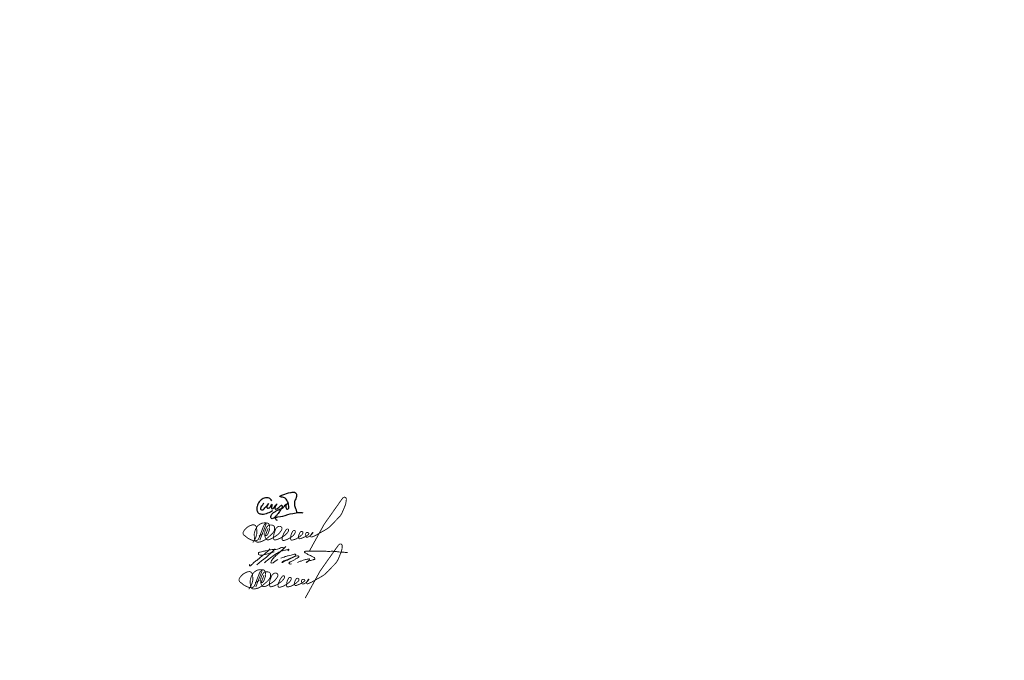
# Model space of a CAD drawing. Header units: millimetres. Extents: x 0 to 1260, y 0 to 297.
# Tile 101 of 104: x 854 to 1057, y 0 to 132. Entities that reach past the tile are written whole.
import ezdxf

# ---------------------------------------------------------------- set-up
doc = ezdxf.new("R2010")
doc.units = ezdxf.units.MM
doc.linetypes.add('K5LT32770', pattern=[0])
doc.linetypes.add('K5LT_THIN', pattern=[0])
doc.layers.add('Системный слой', color=7, linetype='Continuous')

# ---------------------------------------------------------------- blocks, each defined once
blk = doc.blocks.new('U76')
at = {"layer": 'Системный слой', "color": 7, "linetype": 'K5LT32770', "lineweight": 30}
for points, knots in [([(903.91, 32.44), (903.83, 32.26), (903.73, 32.09), (903.63, 31.92), (903.54, 31.79), (903.39, 31.68), (903.35, 31.54), (903.32, 31.44), (903.3, 31.3), (903.34, 31.21), (903.37, 31.15), (903.43, 31.07), (903.49, 31.05), (903.59, 31), (903.74, 31.07), (903.85, 31.11), (904, 31.18), (904.1, 31.35), (904.22, 31.48), (904.5, 31.76), (905.09, 32.48), (905, 32.35), (904.97, 32.3), (904.75, 32.1), (904.69, 31.94), (904.64, 31.82), (904.56, 31.67), (904.6, 31.56), (904.63, 31.5), (904.7, 31.42), (904.76, 31.39), (904.85, 31.36), (904.98, 31.43), (905.08, 31.48), (905.36, 31.6), (905.63, 32.32), (905.67, 32.22), (905.69, 32.16), (905.58, 31.84), (905.57, 31.65), (905.57, 31.54), (905.53, 31.37), (905.59, 31.32), (905.65, 31.28), (905.82, 31.32), (905.91, 31.37), (905.98, 31.41), (906.03, 31.49), (906.09, 31.55), (906.33, 31.78), (906.74, 32.38), (906.73, 32.33), (906.73, 32.3), (906.37, 31.92), (906.32, 31.67), (906.3, 31.56), (906.25, 31.41), (906.3, 31.32), (906.34, 31.26), (906.44, 31.2), (906.5, 31.19), (906.63, 31.16), (906.77, 31.32), (906.89, 31.4), (907.04, 31.51), (907.17, 31.66), (907.31, 31.78), (907.39, 31.84), (907.46, 31.92), (907.55, 31.97), (907.59, 31.99), (907.65, 32.03), (907.69, 32.03), (907.75, 32.02), (907.77, 31.85), (907.77, 31.76), (907.79, 31.58), (907.63, 31.41), (907.54, 31.24), (907.42, 31), (907.26, 30.78), (907.11, 30.56), (906.89, 30.25), (906.69, 29.92), (906.41, 29.67), (906.24, 29.52), (906.08, 29.3), (905.87, 29.27), (905.78, 29.25), (905.65, 29.23), (905.58, 29.28), (905.52, 29.32), (905.49, 29.42), (905.47, 29.5), (905.45, 29.62), (905.48, 29.77), (905.52, 29.89), (905.59, 30.1), (905.75, 30.28), (905.91, 30.43), (906.05, 30.56), (906.22, 30.66), (906.39, 30.76), (906.59, 30.88), (906.8, 30.98), (907.01, 31.08), (907.12, 31.14), (907.23, 31.2), (907.34, 31.25), (907.49, 31.31), (907.68, 31.31), (907.81, 31.4), (907.92, 31.47), (908, 31.59), (908.1, 31.68), (908.33, 31.9), (908.51, 32.22), (908.8, 32.34), (908.84, 32.36), (908.92, 32.39), (908.93, 32.39), (908.94, 32.39), (908.82, 32.32), (908.77, 32.28), (908.72, 32.23), (908.65, 32.19), (908.61, 32.13), (908.54, 32.04), (908.52, 31.9), (908.51, 31.79), (908.51, 31.66), (908.54, 31.53), (908.6, 31.42), (908.64, 31.35), (908.68, 31.26), (908.74, 31.23), (908.82, 31.19), (908.98, 31.23), (909.05, 31.29), (909.13, 31.35), (909.16, 31.49), (909.18, 31.6), (909.21, 31.77), (909.14, 31.95), (909.11, 32.11), (909.08, 32.26), (909.05, 32.41), (908.99, 32.56), (908.93, 32.73), (908.83, 32.89), (908.73, 33.06), (908.66, 33.18), (908.6, 33.35), (908.48, 33.43), (908.42, 33.48), (908.33, 33.5), (908.25, 33.54), (908.12, 33.59), (907.99, 33.63), (907.85, 33.67), (907.72, 33.71), (907.58, 33.74), (907.45, 33.79), (907.38, 33.81), (907.26, 33.83), (907.25, 33.86), (907.24, 33.9), (907.39, 33.95), (907.47, 33.99), (907.61, 34.07), (907.78, 34.12), (907.94, 34.18), (908.43, 34.37), (908.94, 34.55), (909.47, 34.65), (909.69, 34.69), (909.94, 34.79), (910.16, 34.75), (910.28, 34.72), (910.42, 34.68), (910.52, 34.6), (910.62, 34.53), (910.73, 34.43), (910.76, 34.31), (910.8, 34.21), (910.76, 34.08), (910.74, 33.97), (910.72, 33.75), (910.68, 33.53), (910.59, 33.32), (910.53, 33.19), (910.41, 33.08), (910.37, 32.94), (910.34, 32.84), (910.34, 32.73), (910.33, 32.62), (910.32, 32.49), (910.3, 32.35), (910.3, 32.22), (910.31, 32.06), (910.35, 31.9), (910.39, 31.75), (910.42, 31.62), (910.48, 31.5), (910.52, 31.38), (910.56, 31.28), (910.6, 31.18), (910.64, 31.07), (910.67, 30.98), (910.7, 30.89), (910.72, 30.8), (910.73, 30.7), (910.73, 30.61), (910.72, 30.52)], [0, 0, 0, 0, 1, 1, 1, 2, 2, 2, 3, 3, 3, 4, 4, 4, 5, 5, 5, 6, 6, 6, 7, 7, 7, 8, 8, 8, 9, 9, 9, 10, 10, 10, 11, 11, 11, 12, 12, 12, 13, 13, 13, 14, 14, 14, 15, 15, 15, 16, 16, 16, 17, 17, 17, 18, 18, 18, 19, 19, 19, 20, 20, 20, 21, 21, 21, 22, 22, 22, 23, 23, 23, 24, 24, 24, 25, 25, 25, 26, 26, 26, 27, 27, 27, 28, 28, 28, 29, 29, 29, 30, 30, 30, 31, 31, 31, 32, 32, 32, 33, 33, 33, 34, 34, 34, 35, 35, 35, 36, 36, 36, 37, 37, 37, 38, 38, 38, 39, 39, 39, 40, 40, 40, 41, 41, 41, 42, 42, 42, 43, 43, 43, 44, 44, 44, 45, 45, 45, 46, 46, 46, 47, 47, 47, 48, 48, 48, 49, 49, 49, 50, 50, 50, 51, 51, 51, 52, 52, 52, 53, 53, 53, 54, 54, 54, 55, 55, 55, 56, 56, 56, 57, 57, 57, 58, 58, 58, 59, 59, 59, 60, 60, 60, 61, 61, 61, 62, 62, 62, 63, 63, 63, 64, 64, 64, 65, 65, 65, 66, 66, 66, 67, 67, 67, 68, 68, 68, 69, 69, 69, 70, 70, 70, 71, 71, 71, 71]), ([(905.65, 32.93), (905.57, 33.09), (905.48, 33.21), (905.36, 33.31), (905.2, 33.45), (904.97, 33.53), (904.76, 33.56), (904.48, 33.61), (904.15, 33.55), (903.89, 33.44), (903.57, 33.3), (903.29, 33), (903.07, 32.72), (902.87, 32.45), (902.69, 32.12), (902.62, 31.79), (902.56, 31.54), (902.53, 31.26), (902.58, 31.02), (902.63, 30.8), (902.71, 30.53), (902.87, 30.39), (903.04, 30.24), (903.35, 30.22), (903.59, 30.2), (904, 30.16), (904.44, 30.3), (904.83, 30.43), (905.18, 30.55), (905.52, 30.71), (905.84, 30.91)], [0, 0, 0, 0, 1, 1, 1, 2, 2, 2, 3, 3, 3, 4, 4, 4, 5, 5, 5, 6, 6, 6, 7, 7, 7, 8, 8, 8, 9, 9, 9, 10, 10, 10, 10]), ([(906.81, 28.85), (906.57, 29.02), (906.43, 29.17), (906.38, 29.3), (906.25, 29.61), (907.38, 29.63), (907.89, 29.78), (908.58, 29.98), (909.28, 30.2), (909.98, 30.33), (910.42, 30.42), (910.86, 30.53), (911.3, 30.54), (911.55, 30.54), (911.79, 30.52), (912.04, 30.49)], [0, 0, 0, 0, 1, 1, 1, 2, 2, 2, 3, 3, 3, 4, 4, 4, 5, 5, 5, 5])]:
    blk.add_open_spline(points, degree=3, knots=knots, dxfattribs=at)
blk = doc.blocks.new('U77')
at = {"layer": 'Системный слой', "color": 7, "linetype": 'K5LT_THIN', "const_width": 0.18}
for points in [[(904.05, 17.59), (903.67, 16.63), (903.59, 16.45), (903.53, 16.24), (903.53, 16.16), (903.53, 16.09), (903.58, 16.06), (903.69, 16.07), (903.8, 16.18), (903.95, 16.35), (904.02, 16.49), (904.07, 16.6), (904.34, 17.37), (904.38, 17.64), (904.36, 17.91), (904.29, 18.28), (904.21, 18.45), (904.09, 18.59), (903.91, 18.68), (903.61, 18.72), (903.32, 18.72), (903, 18.7), (902.7, 18.63), (902.51, 18.55), (902.24, 18.37), (901.95, 18.16), (901.8, 17.98), (901.62, 17.68), (901.46, 17.41), (901.32, 17.02), (901.22, 16.69), (901.18, 16.35), (901.2, 15.84), (901.25, 15.4), (901.36, 15.03), (901.48, 14.89), (901.67, 14.77), (901.85, 14.73), (902.01, 14.73), (902.26, 14.77), (902.54, 14.83), (902.77, 14.9), (902.95, 14.99), (903.21, 15.11), (903.53, 15.3), (903.64, 15.39), (903.74, 15.48), (903.95, 15.65), (904.58, 16.18), (904.82, 16.41), (905.05, 16.68), (905.25, 16.97), (905.33, 17.16), (905.37, 17.41), (905.39, 17.66), (905.37, 17.82), (905.32, 17.98), (905.19, 18.12), (905.05, 18.21), (904.84, 18.26), (904.7, 18.28), (904.43, 18.28), (904.3, 18.28), (904.26, 18.28), (904.21, 18.27), (904.17, 18.25), (904.12, 18.23), (904.09, 18.2), (904, 18.12), (903.93, 18.03), (903.82, 17.89), (903.71, 17.73), (903.62, 17.56), (903.54, 17.39), (903.43, 17.08), (903.36, 16.84), (903.33, 16.59), (903.35, 16.15), (903.4, 15.93), (903.48, 15.67), (903.55, 15.52), (903.63, 15.42), (903.69, 15.33), (903.74, 15.29), (903.82, 15.25), (903.86, 15.24), (903.94, 15.22), (904.01, 15.22), (904.12, 15.22), (904.23, 15.25), (904.41, 15.3), (904.99, 15.6), (905.81, 16.11), (906.1, 16.35), (906.3, 16.55), (906.54, 16.83), (906.76, 17.15), (906.88, 17.36), (906.9, 17.41), (906.92, 17.48), (906.91, 17.56), (906.9, 17.63), (906.88, 17.72), (906.83, 17.81), (906.79, 17.87), (906.7, 17.95), (906.64, 17.98), (906.55, 18.01), (906.48, 18.02), (906.39, 18.02), (906.27, 18.01), (906.18, 17.98), (906.1, 17.95), (906.03, 17.91), (905.89, 17.81), (905.76, 17.69), (905.68, 17.58), (905.63, 17.48), (905.51, 17.23), (905.43, 16.98), (905.28, 16.57), (905.22, 16.3), (905.18, 16.03), (905.17, 15.7), (905.18, 15.55), (905.2, 15.42), (905.23, 15.33), (905.26, 15.28), (905.3, 15.23), (905.34, 15.2), (905.4, 15.19), (905.48, 15.18), (905.57, 15.2), (906.12, 15.37), (906.73, 15.64), (907.51, 16.16), (907.75, 16.38), (907.98, 16.63), (908.19, 16.92), (908.26, 17.1), (908.26, 17.23), (908.26, 17.29), (908.25, 17.34), (908.24, 17.36), (908.22, 17.39), (908.18, 17.42), (908.14, 17.45), (908.11, 17.46), (908.07, 17.47), (908, 17.46), (907.93, 17.43), (907.86, 17.39), (907.8, 17.34), (907.73, 17.25), (907.62, 17.1), (907.5, 16.91), (907.38, 16.73), (907.27, 16.5), (907.14, 16.22), (907.03, 15.98), (906.97, 15.81), (906.93, 15.57), (906.93, 15.38), (906.95, 15.21), (906.98, 15.18), (907.04, 15.12), (907.08, 15.1), (907.14, 15.08), (907.22, 15.08), (907.33, 15.09), (907.44, 15.12), (907.93, 15.28), (908.26, 15.44), (908.76, 15.74), (909.09, 15.98), (909.26, 16.14), (909.42, 16.33), (909.57, 16.55), (909.64, 16.69), (909.66, 16.82), (909.67, 16.91), (909.66, 16.96), (909.64, 17.02), (909.6, 17.07), (909.53, 17.12), (909.48, 17.13), (909.39, 17.13), (909.33, 17.13), (909.26, 17.1), (909.21, 17.07), (909.17, 17.04), (909.11, 16.97), (909.05, 16.87), (908.98, 16.73), (908.87, 16.5), (908.81, 16.33), (908.74, 16.09), (908.71, 15.83), (908.68, 15.6), (908.69, 15.46), (908.7, 15.39), (908.72, 15.33), (908.74, 15.28), (908.75, 15.23), (908.8, 15.18), (908.92, 15.15), (909.09, 15.17), (909.51, 15.28), (909.82, 15.41), (910.36, 15.71), (910.66, 15.94), (910.91, 16.17), (911.14, 16.38), (911.21, 16.51), (911.22, 16.72), (911.21, 16.82), (911.19, 16.87), (911.13, 16.92), (911.02, 16.94), (910.93, 16.95), (910.86, 16.94), (910.79, 16.92), (910.74, 16.89), (910.68, 16.81), (910.6, 16.69), (910.49, 16.48), (910.4, 16.25), (910.35, 16.08), (910.3, 15.92), (910.28, 15.78), (910.28, 15.72), (910.29, 15.65), (910.32, 15.61), (910.4, 15.52), (910.48, 15.46), (910.56, 15.44), (910.73, 15.47), (910.99, 15.57), (911.43, 15.75), (911.77, 15.91), (912.04, 16.08), (912.25, 16.23), (912.41, 16.38), (912.46, 16.47), (912.46, 16.54), (912.42, 16.61), (912.38, 16.65), (912.31, 16.69), (912.22, 16.72), (912.11, 16.73), (912.04, 16.72), (911.98, 16.72), (911.91, 16.68), (911.83, 16.57), (911.8, 16.49), (911.78, 16.37), (911.78, 16.27), (911.8, 16.13), (911.81, 15.99), (911.84, 15.91), (911.86, 15.84), (911.89, 15.81), (911.92, 15.78), (911.99, 15.77), (912.13, 15.77), (912.28, 15.79), (912.44, 15.87), (912.58, 15.96), (912.76, 16.08), (912.92, 16.22), (913.07, 16.36), (913.26, 16.6), (913.29, 16.66), (913.31, 16.73), (913.28, 16.76), (913.23, 16.75), (913.18, 16.72), (913.11, 16.62), (913, 16.45), (912.88, 16.24), (912.84, 16.15), (912.82, 16), (912.83, 15.93), (912.86, 15.88), (912.88, 15.84), (912.92, 15.81), (912.96, 15.8), (913.03, 15.8), (913.1, 15.82), (913.38, 15.93), (913.9, 16.16), (914.55, 16.54), (915.72, 17.19), (916.34, 17.57), (916.75, 17.91), (917.35, 18.49), (918.04, 19.24), (918.89, 20.11), (919.27, 20.71), (919.74, 21.83), (919.95, 22.32), (920.08, 22.8), (920.16, 23.2), (920.18, 23.51), (920.18, 23.65), (920.14, 23.82), (920.06, 23.95), (919.93, 24.01), (919.79, 24.02), (919.69, 24), (919.6, 23.97), (919.48, 23.87), (919.4, 23.78), (919.23, 23.56), (916.51, 19.71), (916, 18.98), (915.54, 18.31), (912.55, 12.86)], [(903.66, 18.55), (903.48, 18.54), (903.41, 18.5), (903.27, 18.38), (903.14, 18.12), (902.74, 17.11), (902.24, 15.78), (902.04, 15.35), (901.91, 15.19), (901.6, 15.03), (901.46, 15), (901.25, 15), (900.99, 15.05), (900.74, 15.13), (900.45, 15.24), (900.21, 15.36), (899.99, 15.46), (899.79, 15.61), (899.59, 15.78), (899.37, 15.96), (899.14, 16.12), (898.99, 16.28), (898.92, 16.4), (898.87, 16.55), (898.88, 16.71), (898.94, 16.9), (899.06, 17.1), (899.4, 17.5), (899.72, 17.8), (900.08, 18.03), (900.52, 18.22), (900.8, 18.3), (900.98, 18.33), (901.07, 18.32), (901.17, 18.3), (901.31, 18.24), (901.42, 18.17), (901.53, 18.03), (901.63, 17.8), (901.69, 17.42), (901.72, 17.13), (901.74, 16.74), (901.72, 16.53), (901.66, 16.27), (901.58, 15.95), (901.49, 15.72), (901.34, 15.36), (901.21, 15.13), (900.89, 14.68)], [(903.66, 18.55), (902.34, 15.13)], [(902.17, 16.04), (903.08, 16.48)]]:
    blk.add_lwpolyline(points, dxfattribs=at)
blk = doc.blocks.new('U78')
at = {"layer": 'Системный слой', "color": 7, "linetype": 'K5LT_THIN', "lineweight": 18}
blk.add_arc((883.28, 46.09), 32.63, 306.1798, 315.028, dxfattribs=at)
for points, knots in [([(901.12, 19.82), (901.1, 19.78), (901.07, 19.71), (901.02, 19.57), (901.2, 19.43), (901.53, 19.74), (901.88, 20.18), (902.53, 20.61), (903.19, 21.19), (903.92, 21.76), (904.65, 22.37), (905.07, 22.79), (905.26, 22.99)], [0, 0, 0, 0, 0.113653, 0.254015, 0.376707, 0.660679, 1.362779, 2.210229, 2.931504, 4.015017, 4.972839, 5.797245, 5.797245, 5.797245, 5.797245]), ([(906.12, 22.38), (905.59, 22.24), (904.69, 22), (903.69, 21.69), (903.04, 21.69), (902.81, 22), (902.95, 22.34), (903.35, 22.37), (903.83, 22.51), (904.66, 22.63), (905.82, 22.95), (906.94, 22.83), (907.88, 23.46), (908.15, 23.11), (908.01, 23.06), (907.91, 23.02)], [0, 0, 0, 0, 1.640413, 2.788647, 3.181003, 3.475016, 3.785471, 4.050237, 4.604416, 5.320544, 6.566646, 8.105837, 8.942503, 9.016001, 9.262776, 9.262776, 9.262776, 9.262776]), ([(904.11, 20.14), (904.52, 20.48), (905.27, 21.1), (906.35, 21.87), (907.31, 22.49), (908.26, 22.68), (908.82, 22.88), (909.11, 22.93), (909.16, 22.9), (909.17, 22.82), (909.06, 22.75), (908.99, 22.67), (908.94, 22.61), (908.93, 22.59)], [0, 0, 0, 0, 1.600081, 2.884789, 3.999168, 4.989608, 5.748814, 5.808954, 5.844678, 5.9081, 6.008557, 6.193433, 6.246811, 6.246811, 6.246811, 6.246811]), ([(908.55, 23.5), (908.26, 23.21), (907.67, 22.64), (907.06, 22.1), (906.75, 21.82)], [0, 0, 0, 0, 1.224779, 2.458686, 2.458686, 2.458686, 2.458686]), ([(910.93, 20.2), (911.13, 20.29), (911.52, 20.46), (912.08, 20.65), (912.69, 20.85), (913.04, 20.9), (913.42, 20.99), (913.44, 20.82), (913.24, 20.71), (913.17, 20.43), (913.02, 20.28), (912.71, 20.18), (912.86, 20.4), (913.07, 20.45), (913.36, 20.59), (913.74, 20.62), (914.09, 20.75), (914.35, 20.81), (914.59, 20.83), (914.54, 21.08), (914.37, 21.27), (914.02, 21.41), (913.66, 21.64), (913.26, 21.79), (912.95, 21.96), (912.67, 22.08), (912.5, 22.21), (912.38, 22.34), (912.47, 22.53), (912.8, 22.49), (913.25, 22.54), (914.47, 22.5), (915.87, 22.57), (917.35, 22.48), (918.31, 22.54), (919.12, 22.44), (919.87, 22.33), (920.46, 22.33), (920.94, 22.27), (921.17, 22.25), (921.28, 22.24)], [0, 0, 0, 0, 0.64163, 1.29356, 1.794076, 2.471833, 2.611863, 2.671968, 2.913963, 3.1978, 3.472127, 3.65366, 3.783753, 4.022062, 4.337011, 4.71493, 5.169515, 5.417604, 5.569151, 5.768386, 5.982635, 6.339042, 6.859114, 7.263983, 7.608077, 7.940186, 8.151131, 8.270542, 8.429415, 8.641048, 9.147181, 9.852258, 12.263923, 13.365611, 14.28805, 15.131885, 15.811435, 16.555968, 16.916296, 17.247859, 17.247859, 17.247859, 17.247859]), ([(906.66, 21.79), (906.44, 21.56), (906.06, 21.18), (905.62, 20.7), (905.25, 19.65), (906.17, 20.31), (906.87, 20.82)], [0, 0, 0, 0, 0.943722, 1.596659, 2.060412, 3.620108, 3.620108, 3.620108, 3.620108]), ([(907.48, 21.09), (907.79, 21.2), (908.3, 21.38), (909.02, 21.59), (909.58, 21.73), (910.04, 21.88), (910.38, 21.96), (910.67, 21.81), (910.46, 21.48), (909.93, 21.24), (909.02, 20.72), (908.44, 20.57), (907.63, 20.07), (908.1, 20.65), (908.77, 20.69), (909.82, 21.27), (910.5, 21.52), (911.32, 21.59), (911.06, 21.11), (910.62, 21.06), (910.23, 20.59), (909.68, 20.46), (909.36, 20.25), (909.13, 20.06), (909.35, 19.8), (909.56, 19.87), (909.71, 19.93)], [0, 0, 0, 0, 0.990963, 1.623035, 2.227872, 2.723593, 3.088374, 3.278162, 3.505494, 3.99811, 5.147713, 6.302849, 6.633495, 6.869523, 7.817376, 8.903985, 10.181806, 10.436559, 10.772489, 11.221547, 11.804027, 12.456012, 12.832551, 13.028922, 13.203282, 13.634223, 13.634223, 13.634223, 13.634223])]:
    blk.add_open_spline(points, degree=3, knots=knots, dxfattribs=at)
blk = doc.blocks.new('U79')
at = {"layer": 'Системный слой', "color": 7, "linetype": 'K5LT_THIN', "const_width": 0.18}
for points in [[(904.89, 27.26), (904.51, 26.29), (904.43, 26.11), (904.37, 25.91), (904.36, 25.83), (904.37, 25.76), (904.42, 25.72), (904.53, 25.74), (904.64, 25.84), (904.79, 26.01), (904.86, 26.15), (904.91, 26.26), (905.18, 27.03), (905.21, 27.3), (905.2, 27.58), (905.13, 27.95), (905.05, 28.11), (904.92, 28.25), (904.74, 28.34), (904.44, 28.38), (904.16, 28.38), (903.84, 28.36), (903.54, 28.29), (903.35, 28.21), (903.08, 28.04), (902.79, 27.82), (902.64, 27.64), (902.45, 27.34), (902.3, 27.07), (902.16, 26.69), (902.05, 26.35), (902.01, 26.01), (902.04, 25.5), (902.08, 25.06), (902.2, 24.7), (902.32, 24.56), (902.51, 24.44), (902.69, 24.39), (902.84, 24.39), (903.1, 24.43), (903.38, 24.49), (903.61, 24.56), (903.79, 24.66), (904.04, 24.77), (904.37, 24.97), (904.48, 25.05), (904.58, 25.14), (904.79, 25.31), (905.42, 25.84), (905.65, 26.07), (905.89, 26.35), (906.09, 26.64), (906.17, 26.82), (906.21, 27.08), (906.23, 27.32), (906.2, 27.48), (906.16, 27.65), (906.03, 27.78), (905.88, 27.87), (905.68, 27.92), (905.54, 27.95), (905.27, 27.95), (905.14, 27.95), (905.1, 27.94), (905.04, 27.93), (905, 27.92), (904.95, 27.89), (904.92, 27.86), (904.84, 27.78), (904.77, 27.7), (904.65, 27.56), (904.55, 27.4), (904.46, 27.22), (904.38, 27.05), (904.27, 26.74), (904.19, 26.51), (904.17, 26.26), (904.19, 25.81), (904.24, 25.59), (904.31, 25.33), (904.39, 25.18), (904.46, 25.08), (904.53, 25), (904.58, 24.95), (904.65, 24.91), (904.7, 24.9), (904.78, 24.88), (904.85, 24.88), (904.96, 24.88), (905.07, 24.91), (905.25, 24.97), (905.82, 25.26), (906.65, 25.78), (906.94, 26.02), (907.14, 26.21), (907.38, 26.49), (907.6, 26.81), (907.72, 27.02), (907.74, 27.07), (907.75, 27.15), (907.75, 27.22), (907.74, 27.29), (907.71, 27.38), (907.67, 27.48), (907.62, 27.53), (907.53, 27.61), (907.47, 27.65), (907.39, 27.68), (907.31, 27.68), (907.23, 27.68), (907.11, 27.67), (907.02, 27.65), (906.93, 27.61), (906.86, 27.57), (906.73, 27.47), (906.6, 27.35), (906.52, 27.25), (906.46, 27.14), (906.35, 26.89), (906.27, 26.64), (906.12, 26.23), (906.06, 25.96), (906.02, 25.7), (906.01, 25.36), (906.01, 25.21), (906.04, 25.08), (906.07, 24.99), (906.09, 24.94), (906.14, 24.89), (906.18, 24.86), (906.23, 24.85), (906.31, 24.85), (906.41, 24.86), (906.96, 25.03), (907.56, 25.3), (908.35, 25.82), (908.59, 26.05), (908.81, 26.29), (909.03, 26.58), (909.1, 26.77), (909.1, 26.89), (909.1, 26.95), (909.09, 27), (909.08, 27.03), (909.05, 27.05), (909.02, 27.09), (908.98, 27.11), (908.94, 27.13), (908.91, 27.13), (908.84, 27.12), (908.77, 27.1), (908.7, 27.06), (908.64, 27), (908.57, 26.91), (908.46, 26.76), (908.34, 26.58), (908.22, 26.39), (908.1, 26.16), (907.98, 25.89), (907.86, 25.64), (907.81, 25.47), (907.77, 25.24), (907.77, 25.05), (907.79, 24.88), (907.82, 24.84), (907.87, 24.79), (907.91, 24.76), (907.98, 24.74), (908.06, 24.74), (908.17, 24.75), (908.28, 24.79), (908.77, 24.95), (909.1, 25.11), (909.59, 25.4), (909.92, 25.64), (910.1, 25.8), (910.25, 25.99), (910.4, 26.21), (910.48, 26.35), (910.5, 26.48), (910.51, 26.57), (910.5, 26.63), (910.48, 26.68), (910.43, 26.74), (910.36, 26.78), (910.32, 26.79), (910.23, 26.79), (910.17, 26.79), (910.1, 26.77), (910.04, 26.73), (910, 26.7), (909.95, 26.63), (909.89, 26.53), (909.82, 26.39), (909.71, 26.16), (909.65, 26), (909.58, 25.76), (909.55, 25.49), (909.52, 25.26), (909.52, 25.13), (909.54, 25.05), (909.55, 24.99), (909.57, 24.94), (909.59, 24.89), (909.63, 24.84), (909.75, 24.81), (909.93, 24.84), (910.35, 24.95), (910.65, 25.07), (911.19, 25.37), (911.5, 25.61), (911.75, 25.83), (911.97, 26.04), (912.04, 26.18), (912.06, 26.39), (912.05, 26.48), (912.02, 26.53), (911.97, 26.58), (911.86, 26.6), (911.77, 26.61), (911.69, 26.61), (911.63, 26.58), (911.58, 26.55), (911.52, 26.47), (911.44, 26.35), (911.33, 26.14), (911.24, 25.91), (911.19, 25.74), (911.14, 25.58), (911.12, 25.44), (911.12, 25.38), (911.13, 25.31), (911.16, 25.27), (911.24, 25.18), (911.32, 25.12), (911.4, 25.1), (911.57, 25.13), (911.83, 25.23), (912.27, 25.41), (912.61, 25.57), (912.87, 25.74), (913.09, 25.9), (913.25, 26.04), (913.29, 26.14), (913.29, 26.2), (913.26, 26.27), (913.22, 26.31), (913.15, 26.35), (913.06, 26.38), (912.95, 26.39), (912.87, 26.38), (912.82, 26.38), (912.74, 26.34), (912.66, 26.23), (912.64, 26.15), (912.62, 26.04), (912.62, 25.94), (912.64, 25.79), (912.65, 25.66), (912.67, 25.57), (912.69, 25.51), (912.73, 25.47), (912.76, 25.44), (912.82, 25.43), (912.97, 25.43), (913.12, 25.45), (913.28, 25.53), (913.42, 25.62), (913.6, 25.75), (913.76, 25.89), (913.91, 26.03), (914.1, 26.27), (914.13, 26.32), (914.14, 26.39), (914.12, 26.42), (914.07, 26.42), (914.02, 26.38), (913.95, 26.29), (913.83, 26.11), (913.72, 25.91), (913.67, 25.81), (913.66, 25.66), (913.67, 25.59), (913.7, 25.54), (913.72, 25.5), (913.76, 25.48), (913.8, 25.46), (913.86, 25.46), (913.93, 25.48), (914.22, 25.59), (914.74, 25.82), (915.39, 26.21), (916.56, 26.86), (917.18, 27.24), (917.59, 27.57), (918.18, 28.15), (918.88, 28.9), (919.73, 29.77), (920.11, 30.37), (920.58, 31.49), (920.79, 31.98), (920.92, 32.46), (920.99, 32.86), (921.02, 33.17), (921.02, 33.31), (920.98, 33.48), (920.9, 33.62), (920.77, 33.67), (920.62, 33.68), (920.53, 33.67), (920.44, 33.63), (920.32, 33.53), (920.23, 33.45), (920.07, 33.22), (917.35, 29.37), (916.83, 28.65), (916.38, 27.97), (913.38, 22.53)], [(904.5, 28.22), (904.32, 28.2), (904.25, 28.17), (904.11, 28.04), (903.97, 27.79), (903.58, 26.77), (903.08, 25.44), (902.88, 25.01), (902.75, 24.86), (902.44, 24.69), (902.3, 24.66), (902.09, 24.66), (901.83, 24.72), (901.57, 24.8), (901.28, 24.91), (901.05, 25.02), (900.83, 25.13), (900.63, 25.28), (900.42, 25.45), (900.21, 25.62), (899.98, 25.79), (899.83, 25.94), (899.75, 26.06), (899.71, 26.21), (899.71, 26.37), (899.78, 26.56), (899.9, 26.76), (900.24, 27.17), (900.56, 27.47), (900.92, 27.69), (901.35, 27.88), (901.64, 27.97), (901.82, 27.99), (901.91, 27.99), (902.01, 27.97), (902.15, 27.9), (902.25, 27.83), (902.36, 27.7), (902.47, 27.46), (902.53, 27.09), (902.56, 26.79), (902.57, 26.41), (902.56, 26.2), (902.5, 25.93), (902.41, 25.61), (902.33, 25.38), (902.18, 25.02), (902.05, 24.79), (901.72, 24.34)], [(904.5, 28.21), (903.17, 24.8)], [(903, 25.7), (903.91, 26.14)]]:
    blk.add_lwpolyline(points, dxfattribs=at)

msp = doc.modelspace()

# ---------------------------------------------------------------- block references
at = {"layer": 'Системный слой'}
for name in ['U76', 'U79', 'U77', 'U78']:
    msp.add_blockref(name, (0, 0), dxfattribs=at)

doc.saveas('drawing.dxf')
